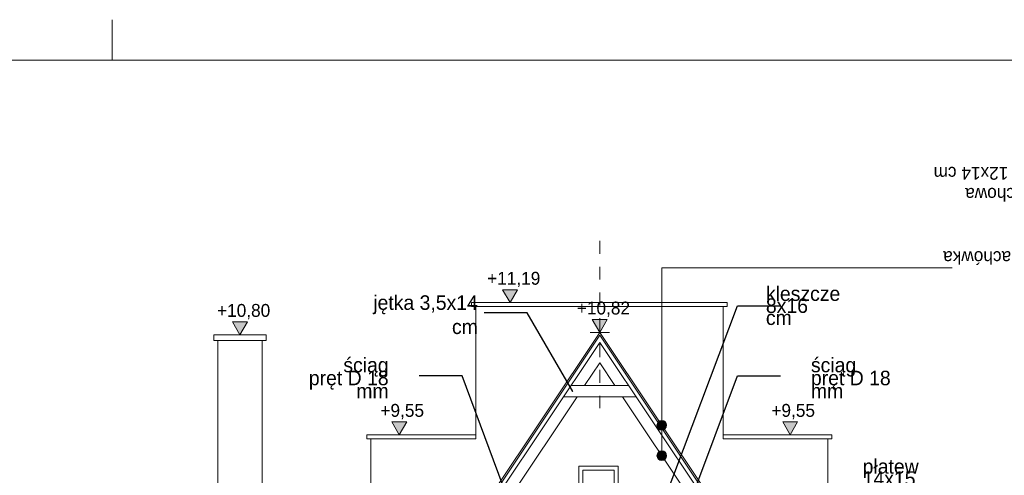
# Model space of a CAD drawing. Extents: x -623047 to -199286, y -27077 to 168279.
# Tile 50 of 194: x -549681 to -537462, y -3278 to 2373. Entities that reach past the tile are written whole.
import ezdxf

# ---------------------------------------------------------------- set-up
doc = ezdxf.new("R2010")
doc.units = 0
doc.header["$MEASUREMENT"] = 0
doc.linetypes.add('Przerywana', pattern=[320, 160, -160])
for name, color, linetype, lineweight in [('ARCH TABELA_Nr_Pióra__21', 7, 'Continuous', 9), ('INWENT KONST. DREWNIANA_Nr_Pióra__21', 7, 'Continuous', 9), ('INWENT OPISY_Nr_Pióra__1', 7, 'Continuous', 25), ('INWENT OPISY_Nr_Pióra__21', 7, 'Continuous', 9), ('INWENT WYMIARY_Nr_Pióra__21', 7, 'Continuous', 9), ('INWENT. OKNA_Nr_Pióra__21', 7, 'Continuous', 9), ('INWENT.ŚCIANY_Nr_Pióra__21', 7, 'Continuous', 9)]:
    doc.layers.add(name, color=color, linetype=linetype, lineweight=lineweight)
doc.layers.add('INWENT OPISY', color=7, linetype='Continuous')
doc.layers.add('INWENT WYMIARY', color=7, linetype='Continuous')
doc.layers.add('INWENT.ŚCIANY_Nr_Pióra__2', color=7, linetype='Continuous', lineweight=13, true_color=0x7f7f7f)
doc.styles.add('GENERATED_STYLE_2', font='txt')
doc.styles.add('GENERATED_STYLE_4', font='txt')
doc.styles.add('GENERATED_STYLE_5', font='txt')
doc.dimstyles.new('GENERATED_STYLE__7', dxfattribs={"dimtxt": 0.18, "dimasz": 182.4, "dimexe": 0.18, "dimexo": 0.0625, "dimgap": 0.09, "dimtad": 0, "dimtih": 1, "dimtoh": 1, "dimdec": 4, "dimzin": 0, "dimdsep": 46, "dimcen": 0.09, "dimadec": 0, "dimazin": 0, "dimtfac": 1, "dimtdec": 4, "dimtmove": 0, "dimatfit": 3, "dimldrblk": 'ARROWHEAD_5', "dimfxl": 0, "dimtolj": 1, "dimtzin": 0, "dimarcsym": 0})

# ---------------------------------------------------------------- blocks, each defined once
blk = doc.blocks.new('Linia_49', base_point=(-541712, -2657))
at = {"layer": 'INWENT OPISY_Nr_Pióra__21', "linetype": 'Continuous'}
blk.add_hatch(color=256, dxfattribs=at).paths.add_polyline_path([(-541652, -3035), (-541657, -3012), (-541670, -2992), (-541689, -2979), (-541712, -2975), (-541735, -2979), (-541754, -2992), (-541767, -3012), (-541772, -3035), (-541767, -3058), (-541754, -3077), (-541735, -3090), (-541712, -3095), (-541689, -3090), (-541670, -3077), (-541657, -3058)], flags=0)
blk.add_line((-541712, -2657), (-541712, -2975), dxfattribs=at)
blk.add_circle((-541712, -3035), 60, dxfattribs=at)
blk = doc.blocks.new('Linia_50', base_point=(-541712, -706))
at = {"layer": 'INWENT OPISY_Nr_Pióra__21', "linetype": 'Continuous'}
blk.add_hatch(color=256, dxfattribs=at).paths.add_polyline_path([(-541652, -2657), (-541657, -2634), (-541670, -2614), (-541689, -2601), (-541712, -2597), (-541735, -2601), (-541754, -2614), (-541767, -2634), (-541772, -2657), (-541767, -2680), (-541754, -2699), (-541735, -2712), (-541712, -2717), (-541689, -2712), (-541670, -2699), (-541657, -2680)], flags=0)
blk.add_line((-541712, -706), (-541712, -2597), dxfattribs=at)
blk.add_circle((-541712, -2657), 60, dxfattribs=at)
blk = doc.blocks.new('Wymiary_1', base_point=(-543595, -1136))
at = {"layer": 'INWENT WYMIARY_Nr_Pióra__21', "linetype": 'Continuous'}
blk.add_hatch(color=256, dxfattribs=at).paths.add_polyline_path([(-543595, -1136), (-543688, -976), (-543502, -976)], flags=0)
for p, q in [((-543595, -1136), (-543688, -976)), ((-543688, -976), (-543502, -976)), ((-543502, -976), (-543595, -1136)), ((-543595, -1136), (-543715, -1136)), ((-543595, -1136), (-543475, -1136))]:
    blk.add_line(p, q, dxfattribs=at)
at = {"layer": 'INWENT WYMIARY_Nr_Pióra__21', "insert": (-543880, -944), "char_height": 160, "attachment_point": 7, "style": 'GENERATED_STYLE_2'}
blk.add_mtext('{+11,19}', dxfattribs=at)
blk = doc.blocks.new('Wymiary_2', base_point=(-544970, -2775))
at = {"layer": 'INWENT WYMIARY_Nr_Pióra__21', "linetype": 'Continuous'}
blk.add_hatch(color=256, dxfattribs=at).paths.add_polyline_path([(-544970, -2775), (-545063, -2615), (-544878, -2615)], flags=0)
for p, q in [((-544970, -2775), (-545063, -2615)), ((-545063, -2615), (-544878, -2615)), ((-544878, -2615), (-544970, -2775)), ((-544970, -2775), (-545090, -2775)), ((-544970, -2775), (-544850, -2775))]:
    blk.add_line(p, q, dxfattribs=at)
at = {"layer": 'INWENT WYMIARY_Nr_Pióra__21', "insert": (-545204, -2583), "char_height": 160, "attachment_point": 7, "style": 'GENERATED_STYLE_2'}
blk.add_mtext('{+9,55}', dxfattribs=at)
blk = doc.blocks.new('Wymiary_3', base_point=(-546947, -1535))
at = {"layer": 'INWENT WYMIARY_Nr_Pióra__21', "linetype": 'Continuous'}
blk.add_hatch(color=256, dxfattribs=at).paths.add_polyline_path([(-546947, -1535), (-547040, -1375), (-546854, -1375)], flags=0)
for p, q in [((-546947, -1535), (-547040, -1375)), ((-547040, -1375), (-546854, -1375)), ((-546854, -1375), (-546947, -1535)), ((-546947, -1535), (-547067, -1535)), ((-546947, -1535), (-546827, -1535))]:
    blk.add_line(p, q, dxfattribs=at)
at = {"layer": 'INWENT WYMIARY_Nr_Pióra__21', "insert": (-547232, -1343), "char_height": 160, "attachment_point": 7, "style": 'GENERATED_STYLE_2'}
blk.add_mtext('{+10,80}', dxfattribs=at)
blk = doc.blocks.new('Wymiary_4', base_point=(-542482, -1505))
at = {"layer": 'INWENT WYMIARY_Nr_Pióra__21', "linetype": 'Continuous'}
blk.add_hatch(color=256, dxfattribs=at).paths.add_polyline_path([(-542482, -1505), (-542575, -1345), (-542389, -1345)], flags=0)
for p, q in [((-542482, -1505), (-542575, -1345)), ((-542575, -1345), (-542389, -1345)), ((-542389, -1345), (-542482, -1505)), ((-542482, -1505), (-542602, -1505)), ((-542482, -1505), (-542362, -1505))]:
    blk.add_line(p, q, dxfattribs=at)
at = {"layer": 'INWENT WYMIARY_Nr_Pióra__21', "insert": (-542767, -1313), "char_height": 160, "attachment_point": 7, "style": 'GENERATED_STYLE_2'}
blk.add_mtext('{+10,82}', dxfattribs=at)
blk = doc.blocks.new('Wymiary_10', base_point=(-540118, -2775))
at = {"layer": 'INWENT WYMIARY_Nr_Pióra__21', "linetype": 'Continuous'}
blk.add_hatch(color=256, dxfattribs=at).paths.add_polyline_path([(-540118, -2775), (-540211, -2615), (-540026, -2615)], flags=0)
for p, q in [((-540118, -2775), (-540211, -2615)), ((-540211, -2615), (-540026, -2615)), ((-540026, -2615), (-540118, -2775)), ((-540118, -2775), (-540238, -2775)), ((-540118, -2775), (-539998, -2775))]:
    blk.add_line(p, q, dxfattribs=at)
at = {"layer": 'INWENT WYMIARY_Nr_Pióra__21', "insert": (-540352, -2583), "char_height": 160, "attachment_point": 7, "style": 'GENERATED_STYLE_2'}
blk.add_mtext('{+9,55}', dxfattribs=at)
blk = doc.blocks.new('ARROWHEAD_5')
at = {"color": 0, "linetype": 'Continuous', "lineweight": 0}
blk.add_line((0, 0), (-1, 0), dxfattribs=at)
blk.add_solid([(-1, 0.2679), (0, 0), (-1, -0.2679), (-1, 0.2679)], dxfattribs=at)

msp = doc.modelspace()

# ---------------------------------------------------------------- linework, layer by layer
at = {"layer": 'ARCH TABELA_Nr_Pióra__21', "linetype": 'Continuous'}
for p, q in [((-548533, 1872.9), (-548533, 2372.9)), ((-548533, 1872.9), (-548533, 2372.9)), ((-571783, 1872.9), (-531033, 1872.9))]:
    msp.add_line(p, q, dxfattribs=at)
at = {"layer": 'INWENT KONST. DREWNIANA_Nr_Pióra__21', "linetype": 'Przerywana'}
msp.add_line((-542482, -371), (-542482, -2447.1), dxfattribs=at)
at = {"layer": 'INWENT KONST. DREWNIANA_Nr_Pióra__21', "linetype": 'Continuous'}
for p, q in [((-542482, -1505), (-546844.5, -8029.9)), ((-542482, -1541), (-546829.7, -8043.7)), ((-542482, -1505), (-539313.9, -6243.5)), ((-542482, -1541), (-539340.6, -6239.6)), ((-542482, -1631), (-547238.2, -8744.6)), ((-542482, -1631), (-539039.7, -6779.6)), ((-542482, -1882.8), (-542670.4, -2164.6)), ((-542482, -1882.8), (-542293.7, -2164.6)), ((-542838.8, -2164.6), (-542125.2, -2164.6)), ((-542764, -2304.6), (-543827.1, -3894.6)), ((-542932.5, -2304.6), (-542031.6, -2304.6)), ((-542200.1, -2304.6), (-541223.9, -3764.6))]:
    msp.add_line(p, q, dxfattribs=at)
at = {"layer": 'INWENT OPISY_Nr_Pióra__21', "linetype": 'Continuous'}
msp.add_line((-538106.8, -705.8), (-541712, -705.8), dxfattribs=at)
at = {"layer": 'INWENT. OKNA_Nr_Pióra__21', "linetype": 'Continuous'}
for p, q in [((-542692, -3214.6), (-542692, -3894.6)), ((-542302, -3214.6), (-542692, -3214.6)), ((-542302, -3214.6), (-542302, -3894.6))]:
    msp.add_line(p, q, dxfattribs=at)
at = {"layer": 'INWENT.ŚCIANY_Nr_Pióra__2', "linetype": 'Continuous'}
for p, q in [((-540902, -1136.1), (-544072, -1136.1)), ((-544072, -1186.1), (-544072, -1136.1)), ((-540902, -1186.1), (-544072, -1186.1)), ((-544022, -1186.1), (-544022, -2824.6)), ((-540952, -1186.1), (-540952, -2824.6)), ((-540902, -1136.1), (-540902, -1186.1)), ((-545372, -2774.6), (-544022, -2774.6)), ((-545372, -2824.6), (-545372, -2774.6)), ((-539602, -2774.6), (-540952, -2774.6)), ((-539602, -2824.6), (-539602, -2774.6)), ((-545372, -2824.6), (-544022, -2824.6)), ((-545322, -4939.6), (-545322, -2824.6)), ((-539602, -2824.6), (-540952, -2824.6)), ((-539652, -4939.6), (-539652, -2824.6))]:
    msp.add_line(p, q, dxfattribs=at)
at = {"layer": 'INWENT.ŚCIANY_Nr_Pióra__21', "linetype": 'Continuous'}
for p, q in [((-546622, -1534.6), (-547272, -1534.6)), ((-547272, -1604.6), (-547272, -1534.6)), ((-546622, -1604.6), (-546622, -1534.6)), ((-546622, -1604.6), (-547272, -1604.6)), ((-547222, -1604.6), (-547222, -8324.8)), ((-546672, -7771.9), (-546672, -1604.6)), ((-542252, -3164.6), (-542742, -3164.6)), ((-542742, -3164.6), (-542742, -3894.6)), ((-542252, -3164.6), (-542252, -3894.6))]:
    msp.add_line(p, q, dxfattribs=at)

# ---------------------------------------------------------------- block references
at = {"layer": 'INWENT OPISY', "linetype": 'Continuous'}
for name, p in [('Linia_50', (-541712, -705.8)), ('Linia_49', (-541712, -2656.8))]:
    msp.add_blockref(name, p, dxfattribs=at)
at = {"layer": 'INWENT WYMIARY', "linetype": 'Continuous'}
for name, p in [('Wymiary_1', (-543595.1, -1136.1)), ('Wymiary_3', (-546947, -1534.6)), ('Wymiary_4', (-542482, -1505)), ('Wymiary_2', (-544970.4, -2774.6)), ('Wymiary_10', (-540118.4, -2774.6))]:
    msp.add_blockref(name, p, dxfattribs=at)

# ---------------------------------------------------------------- texts
at = {"layer": 'INWENT OPISY_Nr_Pióra__1', "linetype": 'Continuous', "insert": (-535735.5, -658.5), "char_height": 160, "width": 4900.628, "attachment_point": 1, "rotation": 180, "line_spacing_factor": 0.980801, "style": 'GENERATED_STYLE_5'}
msp.add_mtext('{  1 cm   - blachodachówka\\P  5 cm   - łaty\\P             - kątrłaty\\P             - folia dachowa\\P14 cm   - krokwie 12x14 cm}', dxfattribs=at)
at = {"layer": 'INWENT OPISY_Nr_Pióra__21', "linetype": 'Continuous', "char_height": 180, "style": 'GENERATED_STYLE_4'}
for s, insert, width, attachment_point, line_spacing_factor in [('{kleszcze\\P8x16 cm}', (-540420.1, -1175.3), 801.318, 4, 0.498268), ('{ściąg\\Ppręt D 18 mm}', (-545102.5, -2070.7), 1257.04, 6, 0.536109), ('{ściąg\\Ppręt D 18 mm}', (-539861.5, -2070.7), 1257.04, 4, 0.536109), ('{płatew\\P14x15 cm}', (-539219.6, -3318.8), 901.271, 4, 0.498268)]:
    msp.add_mtext(s, dxfattribs=dict(at, insert=insert, width=width, attachment_point=attachment_point, line_spacing_factor=line_spacing_factor))
at = {"layer": 'INWENT OPISY_Nr_Pióra__21', "linetype": 'Continuous', "insert": (-543995.2, -1287.2), "char_height": 180, "width": 1455.25, "attachment_point": 6, "style": 'GENERATED_STYLE_4'}
msp.add_mtext('{jętka 3,5x14 cm}', dxfattribs=at)

# ---------------------------------------------------------------- leaders
at = {"layer": 'INWENT OPISY_Nr_Pióra__21', "linetype": 'Continuous', "annotation_type": 0, "has_hookline": 1, "hookline_direction": 1}
for points, text_width in [([(-541843.4, -4013), (-540774.7, -1174.8), (-540239.2, -1174.8)], 1054.3), ([(-542816.7, -2239.3), (-543381, -1261.8), (-543916.5, -1261.8)], 1448.6), ([(-543517, -3844.6), (-544189.4, -2045.8), (-544724.9, -2045.8)], 951.4), ([(-541447, -3844.6), (-540774.7, -2045.8), (-540239.2, -2045.8)], 951.4)]:
    msp.add_leader(points, dimstyle='GENERATED_STYLE__7', dxfattribs=dict(at, text_width=text_width))

doc.saveas('drawing.dxf')
